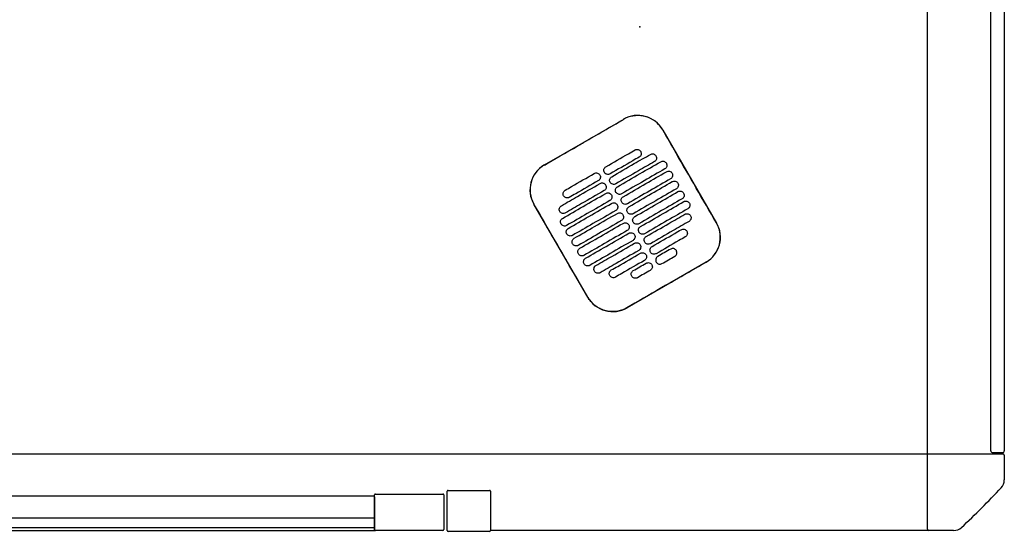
# Model space of a CAD drawing. Header units: metres. Extents: x 15.2 to 54.2, y -39.7 to 1.1.
# Tile 78 of 256: x 25.785 to 26.81, y -30.842 to -30.309. Entities that reach past the tile are written whole.
import ezdxf

# ---------------------------------------------------------------- set-up
doc = ezdxf.new("R2010")
doc.units = ezdxf.units.M
doc.header["$MEASUREMENT"] = 0
doc.layers.add('2D', color=252, linetype='Continuous')
doc.layers.add('PUNTO', color=1, linetype='Continuous')

# ---------------------------------------------------------------- blocks, each defined once
blk = doc.blocks.new('2D_QYOS_200')
for p, q in [((1.97, -0.97), (1.97, -0.08)), ((2.036, -0.967), (2.036, -0.083)), ((2.05, -0.083), (2.05, -0.967)), ((1.5712, -0.669), (1.6535, -0.6215)), ((1.6945, -0.6324), (1.7505, -0.7294)), ((1.6163, -0.8069), (1.5603, -0.71)), ((1.7395, -0.7704), (1.6573, -0.8179)), ((0.0795, -0.97), (1.9705, -0.97)), ((1.97, -1.0485), (1.97, -0.9705)), ((1.9705, -0.97), (2.0485, -0.97)), ((2.048, -0.969), (2.038, -0.969)), ((2.05, -0.9715), (2.05, -0.9973)), ((0.6556, -1.014), (1.3944, -1.014)), ((1.3944, -1.014), (1.3944, -1.013)), ((1.3944, -1.049), (1.3944, -1.014)), ((1.3944, -1.014), (1.3945, -1.014)), ((1.3945, -1.0141), (1.3945, -1.014)), ((1.3945, -1.015), (1.3945, -1.0141)), ((1.3954, -1.012), (1.4655, -1.012)), ((1.4665, -1.013), (1.4665, -1.049)), ((1.47, -1.0499), (1.47, -1.0092)), ((1.47, -1.0499), (1.47, -1.0092)), ((1.471, -1.0082), (1.514, -1.0082)), ((1.514, -1.0082), (1.514, -1.0082)), ((1.515, -1.0092), (1.515, -1.0499)), ((1.515, -1.0092), (1.515, -1.0499)), ((1.3945, -1.015), (1.3945, -1.049)), ((0.6555, -1.037), (1.3945, -1.037)), ((0.6555, -1.047), (1.3945, -1.047)), ((0.6555, -1.05), (1.3945, -1.05)), ((1.3945, -1.05), (1.3945, -1.049)), ((1.4655, -1.05), (1.3954, -1.05)), ((1.514, -1.0509), (1.471, -1.0509)), ((1.514, -1.0509), (1.514, -1.0509)), ((1.9715, -1.05), (1.515, -1.0499)), ((1.9973, -1.05), (1.9715, -1.05))]:
    blk.add_line(p, q)
for centre, radius, start, end in [((1.6685, -0.6474), 0.03, 30.0135, 120.0135), ((1.5862, -0.695), 0.03, 120.0135, 210.0135), ((1.7245, -0.7444), 0.03, 300.0135, 30.0135), ((1.6423, -0.7919), 0.03, 210.0135, 300.0135), ((1.9705, -0.9705), 0.0005, 90, 180), ((2.038, -0.967), 0.002, 180, 270), ((2.048, -0.967), 0.002, 270, 0), ((2.0485, -0.9715), 0.0015, 360, 90), ((2.038, -0.9973), 0.012, 317.1215, 360), ((1.3954, -1.013), 0.001, 90, 180), ((1.4655, -1.013), 0.001, 0, 90), ((1.471, -1.0092), 0.001, 90, 180), ((1.471, -1.0092), 0.001, 90, 180), ((1.514, -1.0092), 0.001, 0, 90), ((1.514, -1.0092), 0.001, 360, 90), ((1.4684, -0.4684), 0.7893, 312.8785, 317.1215), ((1.3954, -1.049), 0.001, 180, 208.3539), ((1.3954, -1.049), 0.001, 208.3539, 270), ((1.4655, -1.049), 0.001, 270, 360), ((1.471, -1.0499), 0.001, 180, 270), ((1.471, -1.0499), 0.001, 180, 270), ((1.514, -1.0499), 0.001, 270, 360), ((1.514, -1.0499), 0.001, 270, 0), ((1.9715, -1.0485), 0.0015, 180, 270), ((1.9973, -1.038), 0.012, 270, 312.8785)]:
    blk.add_arc(centre, radius, start, end)
for points in [[(1.6124, -0.6453), (1.6261, -0.6374), (1.6398, -0.6295), (1.6535, -0.6216)], [(1.7027, -0.7567), (1.6983, -0.7592), (1.6938, -0.7618), (1.6893, -0.7644)], [(1.6936, -0.7719), (1.6981, -0.7693), (1.7026, -0.7667), (1.707, -0.7641)], [(1.6638, -0.7792), (1.6682, -0.7766), (1.6727, -0.774), (1.6772, -0.7714)], [(1.6815, -0.7789), (1.677, -0.7815), (1.6725, -0.784), (1.6681, -0.7866)], [(1.6983, -0.7941), (1.712, -0.7861), (1.7258, -0.7782), (1.7395, -0.7703)]]:
    blk.add_open_spline(points, degree=3)
for points, knots in [([(1.6944, -0.6325), (1.6936, -0.6311), (1.6927, -0.6298), (1.6897, -0.6262), (1.6875, -0.6241), (1.6817, -0.6203), (1.678, -0.6188), (1.6706, -0.6174), (1.6669, -0.6174), (1.6598, -0.6186), (1.6565, -0.6198), (1.6535, -0.6216)], [12.978915, 12.978915, 12.978915, 12.978915, 13.461173, 13.461173, 14.374287, 14.374287, 15.53872, 15.53872, 16.650066, 16.650066, 17.687358, 17.687358, 17.687358, 17.687358]), ([(1.7504, -0.7295), (1.7364, -0.7052), (1.7223, -0.6809), (1.7037, -0.6486), (1.699, -0.6405), (1.6944, -0.6325)], [1.133412, 1.133412, 1.133412, 1.133412, 2.681586, 2.681586, 3.193366, 3.193366, 3.193366, 3.193366]), ([(1.5713, -0.6691), (1.5819, -0.663), (1.5929, -0.6566), (1.6084, -0.6477), (1.6104, -0.6465), (1.6124, -0.6453)], [-21.78268, -21.78268, -21.78268, -21.78268, -17.142885, -17.142885, -16.423665, -16.423665, -16.423665, -16.423665]), ([(1.6353, -0.6709), (1.6431, -0.6664), (1.651, -0.6618), (1.6611, -0.656), (1.6634, -0.6547), (1.6656, -0.6534)], [0.699452, 0.699452, 0.699452, 0.699452, 3.425217, 3.425217, 4.200582, 4.200582, 4.200582, 4.200582]), ([(1.6656, -0.6534), (1.666, -0.6531), (1.6666, -0.6529), (1.6677, -0.6528), (1.6683, -0.6528), (1.6694, -0.6531), (1.6699, -0.6533), (1.6709, -0.6541), (1.6712, -0.6545), (1.6715, -0.655)], [-0.5513873, -0.5513873, -0.5513873, -0.5513873, -0.4031046, -0.4031046, -0.2776919, -0.2776919, -0.1471638, -0.1471638, 0, 0, 0, 0]), ([(1.6715, -0.655), (1.6717, -0.6554), (1.6719, -0.6559), (1.6721, -0.6571), (1.672, -0.6577), (1.6718, -0.6588), (1.6715, -0.6593), (1.6708, -0.6602), (1.6703, -0.6606), (1.6699, -0.6608)], [-0.5553355, -0.5553355, -0.5553355, -0.5553355, -0.4045594, -0.4045594, -0.278267, -0.278267, -0.1472206, -0.1472206, 0, 0, 0, 0]), ([(1.6699, -0.6608), (1.6677, -0.6621), (1.6654, -0.6634), (1.6553, -0.6693), (1.6474, -0.6738), (1.6396, -0.6783)], [2.649916, 2.649916, 2.649916, 2.649916, 3.425249, 3.425249, 6.151046, 6.151046, 6.151046, 6.151046]), ([(1.6413, -0.6813), (1.6491, -0.6767), (1.657, -0.6722), (1.6704, -0.6644), (1.676, -0.6612), (1.6816, -0.658)], [0.699452, 0.699452, 0.699452, 0.699452, 3.42526, 3.42526, 5.350619, 5.350619, 5.350619, 5.350619]), ([(1.6859, -0.6655), (1.6803, -0.6687), (1.6747, -0.6719), (1.6613, -0.6796), (1.6534, -0.6842), (1.6456, -0.6887)], [1.499949, 1.499949, 1.499949, 1.499949, 3.425284, 3.425284, 6.151116, 6.151116, 6.151116, 6.151116]), ([(1.6473, -0.6917), (1.6551, -0.6871), (1.663, -0.6826), (1.678, -0.6739), (1.6852, -0.6698), (1.6923, -0.6657)], [0.699452, 0.699452, 0.699452, 0.699452, 3.425292, 3.425292, 5.900643, 5.900643, 5.900643, 5.900643]), ([(1.6816, -0.658), (1.682, -0.6578), (1.6825, -0.6576), (1.6837, -0.6574), (1.6843, -0.6575), (1.6853, -0.6577), (1.6859, -0.658), (1.6868, -0.6587), (1.6872, -0.6592), (1.6874, -0.6596)], [-0.5514247, -0.5514247, -0.5514247, -0.5514247, -0.4031161, -0.4031161, -0.2776965, -0.2776965, -0.1471644, -0.1471644, 0, 0, 0, 0]), ([(1.6874, -0.6596), (1.6877, -0.66), (1.6879, -0.6606), (1.688, -0.6618), (1.688, -0.6623), (1.6877, -0.6634), (1.6875, -0.6639), (1.6867, -0.6649), (1.6863, -0.6652), (1.6859, -0.6655)], [-0.5553006, -0.5553006, -0.5553006, -0.5553006, -0.4045498, -0.4045498, -0.2782639, -0.2782639, -0.1472208, -0.1472208, 0, 0, 0, 0]), ([(1.6923, -0.6657), (1.6927, -0.6654), (1.6933, -0.6652), (1.6945, -0.6651), (1.695, -0.6651), (1.6961, -0.6654), (1.6966, -0.6656), (1.6976, -0.6664), (1.6979, -0.6668), (1.6982, -0.6672)], [-0.5514376, -0.5514376, -0.5514376, -0.5514376, -0.4031217, -0.4031217, -0.2776979, -0.2776979, -0.1471642, -0.1471642, 0, 0, 0, 0]), ([(1.5713, -0.6691), (1.57, -0.6698), (1.5688, -0.6706), (1.5656, -0.6732), (1.5639, -0.675), (1.5623, -0.677), (1.56, -0.6801), (1.5583, -0.6836), (1.5564, -0.6909), (1.5561, -0.6948), (1.557, -0.7024), (1.5582, -0.7061), (1.5602, -0.7096), (1.5603, -0.7098), (1.5604, -0.7099)], [17.619777, 17.619777, 17.619777, 17.619777, 18.064718, 18.064718, 18.827754, 18.827754, 18.827754, 19.97637, 19.97637, 21.122539, 21.122539, 22.281306, 22.281306, 22.328075, 22.328075, 22.328075, 22.328075]), ([(1.6337, -0.6768), (1.6335, -0.6764), (1.6332, -0.6758), (1.6331, -0.6746), (1.6331, -0.6741), (1.6334, -0.673), (1.6337, -0.6725), (1.6344, -0.6715), (1.6349, -0.6711), (1.6353, -0.6709)], [-0.5553984, -0.5553984, -0.5553984, -0.5553984, -0.4045681, -0.4045681, -0.278271, -0.278271, -0.1472202, -0.1472202, 0, 0, 0, 0]), ([(1.6966, -0.6731), (1.6895, -0.6772), (1.6823, -0.6814), (1.6673, -0.69), (1.6595, -0.6946), (1.6516, -0.6991)], [0.949972, 0.949972, 0.949972, 0.949972, 3.425307, 3.425307, 6.151164, 6.151164, 6.151164, 6.151164]), ([(1.6533, -0.7021), (1.6612, -0.6975), (1.669, -0.693), (1.684, -0.6843), (1.6912, -0.6802), (1.6983, -0.6761)], [0.699452, 0.699452, 0.699452, 0.699452, 3.425313, 3.425313, 5.900643, 5.900643, 5.900643, 5.900643]), ([(1.6982, -0.6672), (1.6984, -0.6677), (1.6987, -0.6682), (1.6988, -0.6694), (1.6988, -0.67), (1.6985, -0.671), (1.6982, -0.6715), (1.6975, -0.6725), (1.697, -0.6729), (1.6966, -0.6731)], [-0.5552879, -0.5552879, -0.5552879, -0.5552879, -0.4045447, -0.4045447, -0.2782629, -0.2782629, -0.1472212, -0.1472212, 0, 0, 0, 0]), ([(1.6983, -0.6761), (1.6987, -0.6758), (1.6993, -0.6756), (1.7005, -0.6754), (1.701, -0.6755), (1.7021, -0.6758), (1.7026, -0.676), (1.7036, -0.6767), (1.7039, -0.6772), (1.7042, -0.6776)], [-0.5514273, -0.5514273, -0.5514273, -0.5514273, -0.4031209, -0.4031209, -0.2776962, -0.2776962, -0.1471634, -0.1471634, 0, 0, 0, 0]), ([(1.5928, -0.6954), (1.5951, -0.6941), (1.5973, -0.6928), (1.6074, -0.687), (1.6153, -0.6824), (1.6232, -0.6779)], [2.649852, 2.649852, 2.649852, 2.649852, 3.425217, 3.425217, 6.150982, 6.150982, 6.150982, 6.150982]), ([(1.6275, -0.6853), (1.6196, -0.6899), (1.6117, -0.6944), (1.6016, -0.7003), (1.5994, -0.7016), (1.5971, -0.7029)], [0.699452, 0.699452, 0.699452, 0.699452, 3.425249, 3.425249, 4.200582, 4.200582, 4.200582, 4.200582]), ([(1.6232, -0.6779), (1.6236, -0.6777), (1.6241, -0.6774), (1.6253, -0.6773), (1.6259, -0.6773), (1.6269, -0.6776), (1.6275, -0.6779), (1.6284, -0.6786), (1.6288, -0.679), (1.629, -0.6795)], [-0.5512944, -0.5512944, -0.5512944, -0.5512944, -0.4030833, -0.4030833, -0.2776787, -0.2776787, -0.1471599, -0.1471599, 0, 0, 0, 0]), ([(1.629, -0.6795), (1.6293, -0.6799), (1.6295, -0.6804), (1.6296, -0.6816), (1.6296, -0.6822), (1.6293, -0.6833), (1.6291, -0.6838), (1.6283, -0.6847), (1.6279, -0.6851), (1.6275, -0.6853)], [-0.555416, -0.555416, -0.555416, -0.555416, -0.4045716, -0.4045716, -0.2782736, -0.2782736, -0.1472211, -0.1472211, 0, 0, 0, 0]), ([(1.6396, -0.6783), (1.6392, -0.6786), (1.6386, -0.6788), (1.6374, -0.679), (1.6369, -0.6789), (1.6358, -0.6786), (1.6353, -0.6784), (1.6343, -0.6777), (1.634, -0.6772), (1.6337, -0.6768)], [-0.551307, -0.551307, -0.551307, -0.551307, -0.4030846, -0.4030846, -0.2776802, -0.2776802, -0.1471604, -0.1471604, 0, 0, 0, 0]), ([(1.6397, -0.6872), (1.6395, -0.6867), (1.6392, -0.6862), (1.6391, -0.685), (1.6391, -0.6844), (1.6394, -0.6834), (1.6397, -0.6829), (1.6404, -0.6819), (1.6409, -0.6815), (1.6413, -0.6813)], [-0.5553839, -0.5553839, -0.5553839, -0.5553839, -0.4045626, -0.4045626, -0.2782686, -0.2782686, -0.1472195, -0.1472195, 0, 0, 0, 0]), ([(1.7026, -0.6835), (1.6955, -0.6876), (1.6883, -0.6918), (1.6733, -0.7004), (1.6655, -0.705), (1.6576, -0.7095)], [0.949998, 0.949998, 0.949998, 0.949998, 3.42532, 3.42532, 6.151189, 6.151189, 6.151189, 6.151189]), ([(1.6593, -0.7125), (1.6672, -0.7079), (1.675, -0.7034), (1.69, -0.6947), (1.6972, -0.6906), (1.7043, -0.6864)], [0.699452, 0.699452, 0.699452, 0.699452, 3.425322, 3.425322, 5.900643, 5.900643, 5.900643, 5.900643]), ([(1.7042, -0.6776), (1.7044, -0.6781), (1.7047, -0.6786), (1.7048, -0.6798), (1.7048, -0.6803), (1.7045, -0.6814), (1.7042, -0.6819), (1.7035, -0.6829), (1.703, -0.6833), (1.7026, -0.6835)], [-0.5552955, -0.5552955, -0.5552955, -0.5552955, -0.4045438, -0.4045438, -0.2782634, -0.2782634, -0.1472215, -0.1472215, 0, 0, 0, 0]), ([(1.7043, -0.6864), (1.7047, -0.6862), (1.7053, -0.686), (1.7065, -0.6858), (1.707, -0.6859), (1.7081, -0.6862), (1.7086, -0.6864), (1.7096, -0.6871), (1.7099, -0.6876), (1.7102, -0.688)], [-0.5514137, -0.5514137, -0.5514137, -0.5514137, -0.4031194, -0.4031194, -0.2776944, -0.2776944, -0.1471627, -0.1471627, 0, 0, 0, 0]), ([(1.5889, -0.7116), (1.5944, -0.7083), (1.6, -0.7051), (1.6134, -0.6974), (1.6213, -0.6928), (1.6292, -0.6883)], [1.499901, 1.499901, 1.499901, 1.499901, 3.42526, 3.42526, 6.151068, 6.151068, 6.151068, 6.151068]), ([(1.5913, -0.7013), (1.591, -0.7009), (1.5908, -0.7003), (1.5907, -0.6991), (1.5907, -0.6986), (1.591, -0.6975), (1.5912, -0.697), (1.592, -0.696), (1.5924, -0.6957), (1.5928, -0.6954)], [-0.5554179, -0.5554179, -0.5554179, -0.5554179, -0.4045683, -0.4045683, -0.2782761, -0.2782761, -0.1472238, -0.1472238, 0, 0, 0, 0]), ([(1.6335, -0.6957), (1.6256, -0.7003), (1.6177, -0.7048), (1.6043, -0.7126), (1.5988, -0.7158), (1.5932, -0.719)], [0.699452, 0.699452, 0.699452, 0.699452, 3.425284, 3.425284, 5.350619, 5.350619, 5.350619, 5.350619]), ([(1.6292, -0.6883), (1.6296, -0.688), (1.6301, -0.6878), (1.6313, -0.6877), (1.6319, -0.6877), (1.6329, -0.688), (1.6335, -0.6882), (1.6344, -0.689), (1.6348, -0.6894), (1.635, -0.6899)], [-0.5513075, -0.5513075, -0.5513075, -0.5513075, -0.4030857, -0.4030857, -0.2776792, -0.2776792, -0.1471593, -0.1471593, 0, 0, 0, 0]), ([(1.635, -0.6899), (1.6353, -0.6903), (1.6355, -0.6908), (1.6356, -0.692), (1.6356, -0.6926), (1.6353, -0.6937), (1.6351, -0.6942), (1.6343, -0.6951), (1.6339, -0.6955), (1.6335, -0.6957)], [-0.5553971, -0.5553971, -0.5553971, -0.5553971, -0.4045652, -0.4045652, -0.2782705, -0.2782705, -0.1472202, -0.1472202, 0, 0, 0, 0]), ([(1.6456, -0.6887), (1.6452, -0.689), (1.6446, -0.6892), (1.6434, -0.6893), (1.6429, -0.6893), (1.6418, -0.689), (1.6413, -0.6888), (1.6403, -0.688), (1.64, -0.6876), (1.6397, -0.6872)], [-0.551317, -0.551317, -0.551317, -0.551317, -0.4030867, -0.4030867, -0.2776803, -0.2776803, -0.1471597, -0.1471597, 0, 0, 0, 0]), ([(1.6457, -0.6976), (1.6455, -0.6971), (1.6452, -0.6966), (1.6451, -0.6954), (1.6451, -0.6948), (1.6454, -0.6938), (1.6457, -0.6932), (1.6464, -0.6923), (1.6469, -0.6919), (1.6473, -0.6917)], [-0.5553742, -0.5553742, -0.5553742, -0.5553742, -0.4045587, -0.4045587, -0.278267, -0.278267, -0.1472191, -0.1472191, 0, 0, 0, 0]), ([(1.7086, -0.6939), (1.7015, -0.698), (1.6943, -0.7022), (1.6793, -0.7108), (1.6715, -0.7154), (1.6636, -0.7199)], [0.950001, 0.950001, 0.950001, 0.950001, 3.425322, 3.425322, 6.151192, 6.151192, 6.151192, 6.151192]), ([(1.6653, -0.7229), (1.6732, -0.7183), (1.681, -0.7138), (1.696, -0.7051), (1.7032, -0.701), (1.7103, -0.6968)], [0.699452, 0.699452, 0.699452, 0.699452, 3.425321, 3.425321, 5.900643, 5.900643, 5.900643, 5.900643]), ([(1.7102, -0.688), (1.7104, -0.6884), (1.7107, -0.689), (1.7108, -0.6902), (1.7108, -0.6907), (1.7105, -0.6918), (1.7102, -0.6923), (1.7095, -0.6933), (1.709, -0.6937), (1.7086, -0.6939)], [-0.5553078, -0.5553078, -0.5553078, -0.5553078, -0.4045446, -0.4045446, -0.2782647, -0.2782647, -0.147222, -0.147222, 0, 0, 0, 0]), ([(1.7103, -0.6968), (1.7107, -0.6966), (1.7113, -0.6964), (1.7125, -0.6962), (1.713, -0.6963), (1.7141, -0.6965), (1.7146, -0.6968), (1.7156, -0.6975), (1.7159, -0.698), (1.7162, -0.6984)], [-0.5513969, -0.5513969, -0.5513969, -0.5513969, -0.4031172, -0.4031172, -0.2776925, -0.2776925, -0.1471621, -0.1471621, 0, 0, 0, 0]), ([(1.5901, -0.7247), (1.5973, -0.7206), (1.6044, -0.7164), (1.6194, -0.7078), (1.6273, -0.7032), (1.6352, -0.6987)], [0.949941, 0.949941, 0.949941, 0.949941, 3.425291, 3.425291, 6.151132, 6.151132, 6.151132, 6.151132]), ([(1.5971, -0.7029), (1.5967, -0.7031), (1.5962, -0.7033), (1.595, -0.7035), (1.5944, -0.7034), (1.5934, -0.7032), (1.5928, -0.7029), (1.5919, -0.7022), (1.5915, -0.7017), (1.5913, -0.7013)], [-0.5513007, -0.5513007, -0.5513007, -0.5513007, -0.4030941, -0.4030941, -0.2776814, -0.2776814, -0.1471603, -0.1471603, 0, 0, 0, 0]), ([(1.6395, -0.7061), (1.6316, -0.7107), (1.6237, -0.7152), (1.6087, -0.7239), (1.6016, -0.728), (1.5944, -0.7321)], [0.699452, 0.699452, 0.699452, 0.699452, 3.425308, 3.425308, 5.900643, 5.900643, 5.900643, 5.900643]), ([(1.6352, -0.6987), (1.6356, -0.6984), (1.6361, -0.6982), (1.6373, -0.6981), (1.6379, -0.6981), (1.6389, -0.6984), (1.6395, -0.6986), (1.6404, -0.6994), (1.6408, -0.6998), (1.641, -0.7003)], [-0.5513173, -0.5513173, -0.5513173, -0.5513173, -0.4030875, -0.4030875, -0.2776797, -0.2776797, -0.147159, -0.147159, 0, 0, 0, 0]), ([(1.641, -0.7003), (1.6413, -0.7007), (1.6415, -0.7012), (1.6416, -0.7024), (1.6416, -0.703), (1.6413, -0.704), (1.6411, -0.7046), (1.6404, -0.7055), (1.6399, -0.7059), (1.6395, -0.7061)], [-0.555383, -0.555383, -0.555383, -0.555383, -0.4045605, -0.4045605, -0.2782682, -0.2782682, -0.1472195, -0.1472195, 0, 0, 0, 0]), ([(1.6516, -0.6991), (1.6512, -0.6994), (1.6506, -0.6996), (1.6494, -0.6997), (1.6489, -0.6997), (1.6478, -0.6994), (1.6473, -0.6992), (1.6463, -0.6984), (1.646, -0.698), (1.6457, -0.6976)], [-0.5513236, -0.5513236, -0.5513236, -0.5513236, -0.4030881, -0.4030881, -0.2776804, -0.2776804, -0.1471592, -0.1471592, 0, 0, 0, 0]), ([(1.6517, -0.7079), (1.6515, -0.7075), (1.6513, -0.707), (1.6511, -0.7058), (1.6511, -0.7052), (1.6514, -0.7042), (1.6517, -0.7036), (1.6524, -0.7027), (1.6529, -0.7023), (1.6533, -0.7021)], [-0.5553693, -0.5553693, -0.5553693, -0.5553693, -0.4045566, -0.4045566, -0.2782661, -0.2782661, -0.1472189, -0.1472189, 0, 0, 0, 0]), ([(1.7146, -0.7043), (1.7075, -0.7084), (1.7003, -0.7125), (1.6853, -0.7212), (1.6775, -0.7258), (1.6696, -0.7303)], [0.949982, 0.949982, 0.949982, 0.949982, 3.425312, 3.425312, 6.151173, 6.151173, 6.151173, 6.151173]), ([(1.6713, -0.7332), (1.6792, -0.7287), (1.687, -0.7242), (1.702, -0.7155), (1.7092, -0.7114), (1.7163, -0.7072)], [0.699452, 0.699452, 0.699452, 0.699452, 3.425308, 3.425308, 5.900643, 5.900643, 5.900643, 5.900643]), ([(1.7162, -0.6984), (1.7164, -0.6988), (1.7167, -0.6994), (1.7168, -0.7006), (1.7168, -0.7011), (1.7165, -0.7022), (1.7162, -0.7027), (1.7155, -0.7037), (1.7151, -0.704), (1.7146, -0.7043)], [-0.5553248, -0.5553248, -0.5553248, -0.5553248, -0.4045472, -0.4045472, -0.2782668, -0.2782668, -0.1472227, -0.1472227, 0, 0, 0, 0]), ([(1.7163, -0.7072), (1.7168, -0.707), (1.7173, -0.7068), (1.7185, -0.7066), (1.719, -0.7067), (1.7201, -0.7069), (1.7206, -0.7072), (1.7216, -0.7079), (1.722, -0.7084), (1.7222, -0.7088)], [-0.5513769, -0.5513769, -0.5513769, -0.5513769, -0.4031143, -0.4031143, -0.2776905, -0.2776905, -0.1471617, -0.1471617, 0, 0, 0, 0]), ([(1.6164, -0.8069), (1.6118, -0.799), (1.6071, -0.7908), (1.5884, -0.7585), (1.5744, -0.7342), (1.5604, -0.7099)], [-3.18138, -3.18138, -3.18138, -3.18138, -2.673929, -2.673929, -1.133377, -1.133377, -1.133377, -1.133377]), ([(1.5873, -0.7174), (1.5871, -0.717), (1.5869, -0.7165), (1.5867, -0.7153), (1.5867, -0.7147), (1.587, -0.7136), (1.5873, -0.7131), (1.588, -0.7122), (1.5885, -0.7118), (1.5889, -0.7116)], [-0.5553798, -0.5553798, -0.5553798, -0.5553798, -0.4045588, -0.4045588, -0.278273, -0.278273, -0.147224, -0.147224, 0, 0, 0, 0]), ([(1.5932, -0.719), (1.5928, -0.7192), (1.5922, -0.7195), (1.591, -0.7196), (1.5905, -0.7196), (1.5894, -0.7193), (1.5889, -0.719), (1.5879, -0.7183), (1.5876, -0.7179), (1.5873, -0.7174)], [-0.5513421, -0.5513421, -0.5513421, -0.5513421, -0.4031061, -0.4031061, -0.2776864, -0.2776864, -0.147161, -0.147161, 0, 0, 0, 0]), ([(1.5961, -0.7351), (1.6033, -0.731), (1.6104, -0.7268), (1.6254, -0.7182), (1.6333, -0.7136), (1.6412, -0.7091)], [0.949982, 0.949982, 0.949982, 0.949982, 3.425312, 3.425312, 6.151173, 6.151173, 6.151173, 6.151173]), ([(1.6455, -0.7165), (1.6376, -0.7211), (1.6297, -0.7256), (1.6147, -0.7343), (1.6076, -0.7384), (1.6004, -0.7425)], [0.699452, 0.699452, 0.699452, 0.699452, 3.425321, 3.425321, 5.900643, 5.900643, 5.900643, 5.900643]), ([(1.6412, -0.7091), (1.6416, -0.7088), (1.6421, -0.7086), (1.6433, -0.7085), (1.6439, -0.7085), (1.645, -0.7088), (1.6455, -0.709), (1.6464, -0.7098), (1.6468, -0.7102), (1.647, -0.7106)], [-0.5513238, -0.5513238, -0.5513238, -0.5513238, -0.4030887, -0.4030887, -0.27768, -0.27768, -0.1471588, -0.1471588, 0, 0, 0, 0]), ([(1.647, -0.7106), (1.6473, -0.7111), (1.6475, -0.7116), (1.6477, -0.7128), (1.6476, -0.7134), (1.6473, -0.7144), (1.6471, -0.715), (1.6464, -0.7159), (1.6459, -0.7163), (1.6455, -0.7165)], [-0.5553737, -0.5553737, -0.5553737, -0.5553737, -0.4045574, -0.4045574, -0.2782667, -0.2782667, -0.1472191, -0.1472191, 0, 0, 0, 0]), ([(1.6576, -0.7095), (1.6572, -0.7098), (1.6566, -0.71), (1.6554, -0.7101), (1.6549, -0.7101), (1.6538, -0.7098), (1.6533, -0.7096), (1.6523, -0.7088), (1.652, -0.7084), (1.6517, -0.7079)], [-0.5513269, -0.5513269, -0.5513269, -0.5513269, -0.403089, -0.403089, -0.2776804, -0.2776804, -0.1471589, -0.1471589, 0, 0, 0, 0]), ([(1.6577, -0.7183), (1.6575, -0.7179), (1.6573, -0.7174), (1.6571, -0.7162), (1.6571, -0.7156), (1.6574, -0.7145), (1.6577, -0.714), (1.6584, -0.7131), (1.6589, -0.7127), (1.6593, -0.7125)], [-0.5553691, -0.5553691, -0.5553691, -0.5553691, -0.4045561, -0.4045561, -0.278266, -0.278266, -0.1472189, -0.1472189, 0, 0, 0, 0]), ([(1.7206, -0.7147), (1.7135, -0.7188), (1.7063, -0.7229), (1.6913, -0.7316), (1.6835, -0.7361), (1.6756, -0.7407)], [0.949941, 0.949941, 0.949941, 0.949941, 3.425292, 3.425292, 6.151132, 6.151132, 6.151132, 6.151132]), ([(1.7222, -0.7088), (1.7224, -0.7092), (1.7227, -0.7098), (1.7228, -0.711), (1.7228, -0.7115), (1.7225, -0.7126), (1.7222, -0.7131), (1.7215, -0.7141), (1.7211, -0.7144), (1.7206, -0.7147)], [-0.5553464, -0.5553464, -0.5553464, -0.5553464, -0.4045515, -0.4045515, -0.2782697, -0.2782697, -0.1472236, -0.1472236, 0, 0, 0, 0]), ([(1.5886, -0.7306), (1.5883, -0.7301), (1.5881, -0.7296), (1.588, -0.7284), (1.588, -0.7279), (1.5883, -0.7268), (1.5885, -0.7263), (1.5892, -0.7253), (1.5897, -0.7249), (1.5901, -0.7247)], [-0.5553462, -0.5553462, -0.5553462, -0.5553462, -0.4045514, -0.4045514, -0.2782696, -0.2782696, -0.1472236, -0.1472236, 0, 0, 0, 0]), ([(1.6021, -0.7455), (1.6093, -0.7414), (1.6164, -0.7372), (1.6314, -0.7286), (1.6393, -0.724), (1.6472, -0.7195)], [0.950001, 0.950001, 0.950001, 0.950001, 3.425322, 3.425322, 6.151192, 6.151192, 6.151192, 6.151192]), ([(1.6515, -0.7269), (1.6436, -0.7315), (1.6357, -0.736), (1.6207, -0.7447), (1.6136, -0.7488), (1.6064, -0.7529)], [0.699452, 0.699452, 0.699452, 0.699452, 3.425322, 3.425322, 5.900643, 5.900643, 5.900643, 5.900643]), ([(1.6472, -0.7195), (1.6476, -0.7192), (1.6481, -0.719), (1.6493, -0.7189), (1.6499, -0.7189), (1.651, -0.7192), (1.6515, -0.7194), (1.6524, -0.7202), (1.6528, -0.7206), (1.653, -0.721)], [-0.551327, -0.551327, -0.551327, -0.551327, -0.4030892, -0.4030892, -0.2776802, -0.2776802, -0.1471588, -0.1471588, 0, 0, 0, 0]), ([(1.653, -0.721), (1.6533, -0.7215), (1.6535, -0.722), (1.6537, -0.7232), (1.6536, -0.7238), (1.6533, -0.7248), (1.6531, -0.7253), (1.6524, -0.7263), (1.6519, -0.7267), (1.6515, -0.7269)], [-0.5553691, -0.5553691, -0.5553691, -0.5553691, -0.4045561, -0.4045561, -0.278266, -0.278266, -0.1472189, -0.1472189, 0, 0, 0, 0]), ([(1.6636, -0.7199), (1.6632, -0.7202), (1.6626, -0.7204), (1.6614, -0.7205), (1.6609, -0.7205), (1.6598, -0.7202), (1.6593, -0.72), (1.6583, -0.7192), (1.658, -0.7188), (1.6577, -0.7183)], [-0.551327, -0.551327, -0.551327, -0.551327, -0.4030892, -0.4030892, -0.2776802, -0.2776802, -0.1471588, -0.1471588, 0, 0, 0, 0]), ([(1.6637, -0.7287), (1.6635, -0.7283), (1.6633, -0.7278), (1.6631, -0.7266), (1.6631, -0.726), (1.6634, -0.7249), (1.6637, -0.7244), (1.6644, -0.7235), (1.6649, -0.7231), (1.6653, -0.7229)], [-0.5553737, -0.5553737, -0.5553737, -0.5553737, -0.4045574, -0.4045574, -0.2782667, -0.2782667, -0.1472191, -0.1472191, 0, 0, 0, 0]), ([(1.6773, -0.7436), (1.6852, -0.7391), (1.693, -0.7345), (1.7065, -0.7268), (1.712, -0.7236), (1.7176, -0.7204)], [0.699452, 0.699452, 0.699452, 0.699452, 3.425284, 3.425284, 5.350619, 5.350619, 5.350619, 5.350619]), ([(1.7176, -0.7204), (1.718, -0.7201), (1.7185, -0.7199), (1.7197, -0.7198), (1.7203, -0.7198), (1.7213, -0.7201), (1.7219, -0.7203), (1.7228, -0.7211), (1.7232, -0.7215), (1.7234, -0.7219)], [-0.551342, -0.551342, -0.551342, -0.551342, -0.4031061, -0.4031061, -0.2776864, -0.2776864, -0.147161, -0.147161, 0, 0, 0, 0]), ([(1.7234, -0.7219), (1.7237, -0.7224), (1.7239, -0.7229), (1.724, -0.7241), (1.724, -0.7247), (1.7237, -0.7257), (1.7235, -0.7263), (1.7228, -0.7272), (1.7223, -0.7276), (1.7219, -0.7278)], [-0.55538, -0.55538, -0.55538, -0.55538, -0.4045589, -0.4045589, -0.278273, -0.278273, -0.147224, -0.147224, 0, 0, 0, 0]), ([(1.5944, -0.7321), (1.594, -0.7324), (1.5935, -0.7326), (1.5923, -0.7328), (1.5917, -0.7327), (1.5907, -0.7324), (1.5901, -0.7322), (1.5892, -0.7315), (1.5888, -0.731), (1.5886, -0.7306)], [-0.551377, -0.551377, -0.551377, -0.551377, -0.4031143, -0.4031143, -0.2776905, -0.2776905, -0.1471617, -0.1471617, 0, 0, 0, 0]), ([(1.5946, -0.741), (1.5943, -0.7405), (1.5941, -0.74), (1.594, -0.7388), (1.594, -0.7382), (1.5943, -0.7372), (1.5945, -0.7367), (1.5953, -0.7357), (1.5957, -0.7353), (1.5961, -0.7351)], [-0.5553245, -0.5553245, -0.5553245, -0.5553245, -0.4045471, -0.4045471, -0.2782667, -0.2782667, -0.1472226, -0.1472226, 0, 0, 0, 0]), ([(1.6081, -0.7559), (1.6153, -0.7517), (1.6224, -0.7476), (1.6374, -0.7389), (1.6453, -0.7344), (1.6532, -0.7299)], [0.949998, 0.949998, 0.949998, 0.949998, 3.42532, 3.42532, 6.151189, 6.151189, 6.151189, 6.151189]), ([(1.6575, -0.7373), (1.6496, -0.7418), (1.6417, -0.7464), (1.6267, -0.7551), (1.6196, -0.7592), (1.6124, -0.7633)], [0.699452, 0.699452, 0.699452, 0.699452, 3.425313, 3.425313, 5.900643, 5.900643, 5.900643, 5.900643]), ([(1.6532, -0.7299), (1.6536, -0.7296), (1.6541, -0.7294), (1.6553, -0.7292), (1.6559, -0.7293), (1.657, -0.7296), (1.6575, -0.7298), (1.6584, -0.7305), (1.6588, -0.731), (1.659, -0.7314)], [-0.551327, -0.551327, -0.551327, -0.551327, -0.403089, -0.403089, -0.2776804, -0.2776804, -0.1471589, -0.1471589, 0, 0, 0, 0]), ([(1.659, -0.7314), (1.6593, -0.7319), (1.6595, -0.7324), (1.6597, -0.7336), (1.6596, -0.7341), (1.6593, -0.7352), (1.6591, -0.7357), (1.6584, -0.7367), (1.6579, -0.7371), (1.6575, -0.7373)], [-0.5553693, -0.5553693, -0.5553693, -0.5553693, -0.4045566, -0.4045566, -0.2782661, -0.2782661, -0.1472189, -0.1472189, 0, 0, 0, 0]), ([(1.6696, -0.7303), (1.6692, -0.7305), (1.6686, -0.7308), (1.6674, -0.7309), (1.6669, -0.7309), (1.6658, -0.7306), (1.6653, -0.7303), (1.6643, -0.7296), (1.664, -0.7292), (1.6637, -0.7287)], [-0.5513238, -0.5513238, -0.5513238, -0.5513238, -0.4030887, -0.4030887, -0.27768, -0.27768, -0.1471588, -0.1471588, 0, 0, 0, 0]), ([(1.6697, -0.7391), (1.6695, -0.7387), (1.6693, -0.7381), (1.6691, -0.737), (1.6691, -0.7364), (1.6694, -0.7353), (1.6697, -0.7348), (1.6704, -0.7339), (1.6709, -0.7335), (1.6713, -0.7332)], [-0.555383, -0.555383, -0.555383, -0.555383, -0.4045604, -0.4045604, -0.2782682, -0.2782682, -0.1472195, -0.1472195, 0, 0, 0, 0]), ([(1.7219, -0.7278), (1.7163, -0.731), (1.7108, -0.7342), (1.6973, -0.742), (1.6895, -0.7465), (1.6816, -0.7511)], [1.499901, 1.499901, 1.499901, 1.499901, 3.42526, 3.42526, 6.151068, 6.151068, 6.151068, 6.151068]), ([(1.6833, -0.754), (1.6912, -0.7495), (1.699, -0.7449), (1.7091, -0.7391), (1.7114, -0.7378), (1.7136, -0.7365)], [0.699452, 0.699452, 0.699452, 0.699452, 3.425249, 3.425249, 4.200582, 4.200582, 4.200582, 4.200582]), ([(1.7136, -0.7365), (1.714, -0.7363), (1.7146, -0.7361), (1.7158, -0.7359), (1.7163, -0.7359), (1.7174, -0.7362), (1.7179, -0.7365), (1.7189, -0.7372), (1.7192, -0.7377), (1.7195, -0.7381)], [-0.5513007, -0.5513007, -0.5513007, -0.5513007, -0.4030941, -0.4030941, -0.2776814, -0.2776814, -0.1471603, -0.1471603, 0, 0, 0, 0]), ([(1.7395, -0.7703), (1.7395, -0.7703), (1.7396, -0.7702), (1.7431, -0.7682), (1.746, -0.7655), (1.7508, -0.7592), (1.7525, -0.7556), (1.7544, -0.7483), (1.7546, -0.7447), (1.7539, -0.7382), (1.7531, -0.7353), (1.7515, -0.7315), (1.751, -0.7305), (1.7504, -0.7295)], [8.273299, 8.273299, 8.273299, 8.273299, 8.293543, 8.293543, 9.48086, 9.48086, 10.665623, 10.665623, 11.74288, 11.74288, 12.632334, 12.632334, 12.981673, 12.981673, 12.981673, 12.981673]), ([(1.6004, -0.7425), (1.6, -0.7428), (1.5995, -0.743), (1.5983, -0.7431), (1.5977, -0.7431), (1.5967, -0.7428), (1.5961, -0.7426), (1.5952, -0.7418), (1.5948, -0.7414), (1.5946, -0.741)], [-0.551397, -0.551397, -0.551397, -0.551397, -0.4031173, -0.4031173, -0.2776925, -0.2776925, -0.1471621, -0.1471621, 0, 0, 0, 0]), ([(1.6006, -0.7514), (1.6003, -0.7509), (1.6001, -0.7504), (1.6, -0.7492), (1.6, -0.7486), (1.6003, -0.7476), (1.6005, -0.747), (1.6013, -0.7461), (1.6017, -0.7457), (1.6021, -0.7455)], [-0.5553076, -0.5553076, -0.5553076, -0.5553076, -0.4045445, -0.4045445, -0.2782646, -0.2782646, -0.1472219, -0.1472219, 0, 0, 0, 0]), ([(1.6141, -0.7663), (1.6213, -0.7621), (1.6284, -0.758), (1.6434, -0.7493), (1.6513, -0.7448), (1.6592, -0.7402)], [0.949973, 0.949973, 0.949973, 0.949973, 3.425307, 3.425307, 6.151164, 6.151164, 6.151164, 6.151164]), ([(1.6635, -0.7477), (1.6556, -0.7522), (1.6477, -0.7568), (1.6327, -0.7655), (1.6256, -0.7696), (1.6184, -0.7737)], [0.699452, 0.699452, 0.699452, 0.699452, 3.425292, 3.425292, 5.900643, 5.900643, 5.900643, 5.900643]), ([(1.6592, -0.7402), (1.6596, -0.74), (1.6601, -0.7398), (1.6613, -0.7396), (1.6619, -0.7397), (1.663, -0.74), (1.6635, -0.7402), (1.6644, -0.7409), (1.6648, -0.7414), (1.665, -0.7418)], [-0.5513237, -0.5513237, -0.5513237, -0.5513237, -0.4030882, -0.4030882, -0.2776804, -0.2776804, -0.1471592, -0.1471592, 0, 0, 0, 0]), ([(1.665, -0.7418), (1.6653, -0.7422), (1.6655, -0.7428), (1.6657, -0.744), (1.6656, -0.7445), (1.6653, -0.7456), (1.6651, -0.7461), (1.6644, -0.7471), (1.6639, -0.7474), (1.6635, -0.7477)], [-0.5553742, -0.5553742, -0.5553742, -0.5553742, -0.4045587, -0.4045587, -0.278267, -0.278267, -0.1472191, -0.1472191, 0, 0, 0, 0]), ([(1.6756, -0.7407), (1.6752, -0.7409), (1.6746, -0.7412), (1.6734, -0.7413), (1.6729, -0.7413), (1.6718, -0.741), (1.6713, -0.7407), (1.6703, -0.74), (1.67, -0.7395), (1.6697, -0.7391)], [-0.5513173, -0.5513173, -0.5513173, -0.5513173, -0.4030875, -0.4030875, -0.2776797, -0.2776797, -0.147159, -0.147159, 0, 0, 0, 0]), ([(1.6757, -0.7495), (1.6755, -0.7491), (1.6753, -0.7485), (1.6751, -0.7473), (1.6751, -0.7468), (1.6754, -0.7457), (1.6757, -0.7452), (1.6764, -0.7442), (1.6769, -0.7439), (1.6773, -0.7436)], [-0.555397, -0.555397, -0.555397, -0.555397, -0.4045652, -0.4045652, -0.2782705, -0.2782705, -0.1472202, -0.1472202, 0, 0, 0, 0]), ([(1.7179, -0.744), (1.7157, -0.7453), (1.7134, -0.7465), (1.7033, -0.7524), (1.6955, -0.7569), (1.6876, -0.7615)], [2.649852, 2.649852, 2.649852, 2.649852, 3.425217, 3.425217, 6.150983, 6.150983, 6.150983, 6.150983]), ([(1.7195, -0.7381), (1.7197, -0.7385), (1.7199, -0.7391), (1.7201, -0.7403), (1.7201, -0.7408), (1.7198, -0.7419), (1.7195, -0.7424), (1.7188, -0.7434), (1.7183, -0.7437), (1.7179, -0.744)], [-0.555418, -0.555418, -0.555418, -0.555418, -0.4045683, -0.4045683, -0.2782762, -0.2782762, -0.1472238, -0.1472238, 0, 0, 0, 0]), ([(1.6064, -0.7529), (1.606, -0.7532), (1.6055, -0.7534), (1.6043, -0.7535), (1.6037, -0.7535), (1.6027, -0.7532), (1.6021, -0.753), (1.6012, -0.7522), (1.6008, -0.7518), (1.6006, -0.7514)], [-0.5514139, -0.5514139, -0.5514139, -0.5514139, -0.4031194, -0.4031194, -0.2776944, -0.2776944, -0.1471626, -0.1471626, 0, 0, 0, 0]), ([(1.6066, -0.7617), (1.6063, -0.7613), (1.6061, -0.7608), (1.606, -0.7596), (1.606, -0.759), (1.6063, -0.758), (1.6065, -0.7574), (1.6073, -0.7565), (1.6077, -0.7561), (1.6081, -0.7559)], [-0.5552953, -0.5552953, -0.5552953, -0.5552953, -0.4045437, -0.4045437, -0.2782634, -0.2782634, -0.1472215, -0.1472215, 0, 0, 0, 0]), ([(1.6249, -0.7739), (1.6305, -0.7707), (1.636, -0.7675), (1.6494, -0.7597), (1.6573, -0.7552), (1.6652, -0.7506)], [1.499949, 1.499949, 1.499949, 1.499949, 3.425284, 3.425284, 6.151116, 6.151116, 6.151116, 6.151116]), ([(1.6695, -0.7581), (1.6616, -0.7626), (1.6537, -0.7672), (1.6403, -0.7749), (1.6348, -0.7781), (1.6292, -0.7813)], [0.699452, 0.699452, 0.699452, 0.699452, 3.42526, 3.42526, 5.350619, 5.350619, 5.350619, 5.350619]), ([(1.6652, -0.7506), (1.6656, -0.7504), (1.6662, -0.7502), (1.6673, -0.75), (1.6679, -0.7501), (1.669, -0.7503), (1.6695, -0.7506), (1.6704, -0.7513), (1.6708, -0.7518), (1.671, -0.7522)], [-0.5513171, -0.5513171, -0.5513171, -0.5513171, -0.4030867, -0.4030867, -0.2776803, -0.2776803, -0.1471597, -0.1471597, 0, 0, 0, 0]), ([(1.671, -0.7522), (1.6713, -0.7526), (1.6715, -0.7532), (1.6717, -0.7544), (1.6716, -0.7549), (1.6713, -0.756), (1.6711, -0.7565), (1.6704, -0.7575), (1.6699, -0.7578), (1.6695, -0.7581)], [-0.5553838, -0.5553838, -0.5553838, -0.5553838, -0.4045626, -0.4045626, -0.2782686, -0.2782686, -0.1472195, -0.1472195, 0, 0, 0, 0]), ([(1.6816, -0.7511), (1.6812, -0.7513), (1.6806, -0.7515), (1.6794, -0.7517), (1.6789, -0.7517), (1.6778, -0.7514), (1.6773, -0.7511), (1.6763, -0.7504), (1.676, -0.7499), (1.6757, -0.7495)], [-0.5513075, -0.5513075, -0.5513075, -0.5513075, -0.4030857, -0.4030857, -0.2776792, -0.2776792, -0.1471593, -0.1471593, 0, 0, 0, 0]), ([(1.6817, -0.7599), (1.6815, -0.7595), (1.6813, -0.7589), (1.6811, -0.7577), (1.6812, -0.7572), (1.6814, -0.7561), (1.6817, -0.7556), (1.6824, -0.7546), (1.6829, -0.7543), (1.6833, -0.754)], [-0.5554159, -0.5554159, -0.5554159, -0.5554159, -0.4045716, -0.4045716, -0.2782736, -0.2782736, -0.1472211, -0.1472211, 0, 0, 0, 0]), ([(1.7086, -0.7582), (1.7084, -0.7578), (1.708, -0.7574), (1.707, -0.7566), (1.7065, -0.7564), (1.7054, -0.7561), (1.7049, -0.7561), (1.7037, -0.7562), (1.7032, -0.7564), (1.7027, -0.7567)], [0, 0, 0, 0, 0.1471602, 0.1471602, 0.2776775, 0.2776775, 0.4030818, 0.4030818, 0.5512681, 0.5512681, 0.5512681, 0.5512681]), ([(1.707, -0.7641), (1.7075, -0.7639), (1.7079, -0.7635), (1.7086, -0.7625), (1.7089, -0.762), (1.7092, -0.761), (1.7092, -0.7604), (1.7091, -0.7592), (1.7088, -0.7587), (1.7086, -0.7582)], [0, 0, 0, 0, 0.147223, 0.147223, 0.2782783, 0.2782783, 0.4045781, 0.4045781, 0.5554474, 0.5554474, 0.5554474, 0.5554474]), ([(1.6124, -0.7633), (1.612, -0.7636), (1.6115, -0.7638), (1.6103, -0.7639), (1.6097, -0.7639), (1.6087, -0.7636), (1.6081, -0.7634), (1.6072, -0.7626), (1.6068, -0.7622), (1.6066, -0.7617)], [-0.5514274, -0.5514274, -0.5514274, -0.5514274, -0.4031209, -0.4031209, -0.2776962, -0.2776962, -0.1471634, -0.1471634, 0, 0, 0, 0]), ([(1.6126, -0.7721), (1.6123, -0.7717), (1.6121, -0.7712), (1.612, -0.77), (1.612, -0.7694), (1.6123, -0.7683), (1.6125, -0.7678), (1.6133, -0.7669), (1.6137, -0.7665), (1.6141, -0.7663)], [-0.5552876, -0.5552876, -0.5552876, -0.5552876, -0.4045446, -0.4045446, -0.2782629, -0.2782629, -0.1472212, -0.1472212, 0, 0, 0, 0]), ([(1.6409, -0.7785), (1.6431, -0.7772), (1.6453, -0.776), (1.6554, -0.7701), (1.6633, -0.7656), (1.6712, -0.761)], [2.649916, 2.649916, 2.649916, 2.649916, 3.425249, 3.425249, 6.151046, 6.151046, 6.151046, 6.151046]), ([(1.6755, -0.7685), (1.6676, -0.773), (1.6597, -0.7776), (1.6496, -0.7834), (1.6474, -0.7847), (1.6452, -0.786)], [0.699452, 0.699452, 0.699452, 0.699452, 3.425217, 3.425217, 4.200582, 4.200582, 4.200582, 4.200582]), ([(1.6712, -0.761), (1.6716, -0.7608), (1.6722, -0.7606), (1.6733, -0.7604), (1.6739, -0.7605), (1.675, -0.7607), (1.6755, -0.761), (1.6764, -0.7617), (1.6768, -0.7622), (1.6771, -0.7626)], [-0.5513071, -0.5513071, -0.5513071, -0.5513071, -0.4030846, -0.4030846, -0.2776802, -0.2776802, -0.1471604, -0.1471604, 0, 0, 0, 0]), ([(1.6771, -0.7626), (1.6773, -0.763), (1.6775, -0.7636), (1.6777, -0.7648), (1.6776, -0.7653), (1.6773, -0.7664), (1.6771, -0.7669), (1.6764, -0.7679), (1.6759, -0.7682), (1.6755, -0.7685)], [-0.5553983, -0.5553983, -0.5553983, -0.5553983, -0.4045681, -0.4045681, -0.278271, -0.278271, -0.1472202, -0.1472202, 0, 0, 0, 0]), ([(1.6876, -0.7615), (1.6872, -0.7617), (1.6866, -0.7619), (1.6854, -0.7621), (1.6849, -0.762), (1.6838, -0.7618), (1.6833, -0.7615), (1.6823, -0.7608), (1.682, -0.7603), (1.6817, -0.7599)], [-0.5512944, -0.5512944, -0.5512944, -0.5512944, -0.4030833, -0.4030833, -0.2776787, -0.2776787, -0.1471599, -0.1471599, 0, 0, 0, 0]), ([(1.6893, -0.7644), (1.6889, -0.7647), (1.6884, -0.765), (1.6877, -0.766), (1.6874, -0.7665), (1.6872, -0.7676), (1.6871, -0.7681), (1.6873, -0.7693), (1.6875, -0.7699), (1.6877, -0.7703)], [0, 0, 0, 0, 0.1472222, 0.1472222, 0.2782773, 0.2782773, 0.4045795, 0.4045795, 0.5554397, 0.5554397, 0.5554397, 0.5554397]), ([(1.6184, -0.7737), (1.618, -0.774), (1.6175, -0.7742), (1.6163, -0.7743), (1.6157, -0.7743), (1.6147, -0.774), (1.6141, -0.7737), (1.6132, -0.773), (1.6128, -0.7726), (1.6126, -0.7721)], [-0.5514378, -0.5514378, -0.5514378, -0.5514378, -0.4031217, -0.4031217, -0.2776979, -0.2776979, -0.1471642, -0.1471642, 0, 0, 0, 0]), ([(1.6233, -0.7798), (1.6231, -0.7793), (1.6229, -0.7788), (1.6227, -0.7776), (1.6228, -0.7771), (1.623, -0.776), (1.6233, -0.7755), (1.624, -0.7745), (1.6245, -0.7741), (1.6249, -0.7739)], [-0.5553003, -0.5553003, -0.5553003, -0.5553003, -0.4045497, -0.4045497, -0.2782639, -0.2782639, -0.1472208, -0.1472208, 0, 0, 0, 0]), ([(1.6393, -0.7844), (1.6391, -0.784), (1.6388, -0.7834), (1.6387, -0.7822), (1.6387, -0.7817), (1.639, -0.7806), (1.6393, -0.7801), (1.64, -0.7791), (1.6404, -0.7788), (1.6409, -0.7785)], [-0.5553353, -0.5553353, -0.5553353, -0.5553353, -0.4045593, -0.4045593, -0.278267, -0.278267, -0.1472205, -0.1472205, 0, 0, 0, 0]), ([(1.6772, -0.7714), (1.6776, -0.7712), (1.6782, -0.771), (1.6793, -0.7708), (1.6799, -0.7708), (1.681, -0.7711), (1.6815, -0.7714), (1.6824, -0.7721), (1.6828, -0.7726), (1.6831, -0.773)], [-0.5512937, -0.5512937, -0.5512937, -0.5512937, -0.403082, -0.403082, -0.27768, -0.27768, -0.1471612, -0.1471612, 0, 0, 0, 0]), ([(1.6831, -0.773), (1.6833, -0.7734), (1.6835, -0.774), (1.6837, -0.7752), (1.6836, -0.7757), (1.6833, -0.7768), (1.6831, -0.7773), (1.6824, -0.7783), (1.6819, -0.7786), (1.6815, -0.7789)], [-0.5554178, -0.5554178, -0.5554178, -0.5554178, -0.4045751, -0.4045751, -0.2782741, -0.2782741, -0.1472211, -0.1472211, 0, 0, 0, 0]), ([(1.6877, -0.7703), (1.688, -0.7707), (1.6883, -0.7712), (1.6893, -0.7719), (1.6898, -0.7722), (1.6909, -0.7724), (1.6914, -0.7725), (1.6926, -0.7723), (1.6932, -0.7721), (1.6936, -0.7719)], [0, 0, 0, 0, 0.1471605, 0.1471605, 0.2776781, 0.2776781, 0.4030803, 0.4030803, 0.5512777, 0.5512777, 0.5512777, 0.5512777]), ([(1.6292, -0.7813), (1.6288, -0.7816), (1.6282, -0.7818), (1.6271, -0.782), (1.6265, -0.7819), (1.6254, -0.7816), (1.6249, -0.7814), (1.6239, -0.7807), (1.6236, -0.7802), (1.6233, -0.7798)], [-0.5514248, -0.5514248, -0.5514248, -0.5514248, -0.4031161, -0.4031161, -0.2776965, -0.2776965, -0.1471644, -0.1471644, 0, 0, 0, 0]), ([(1.6452, -0.786), (1.6447, -0.7862), (1.6442, -0.7864), (1.643, -0.7866), (1.6425, -0.7866), (1.6414, -0.7863), (1.6409, -0.786), (1.6399, -0.7853), (1.6395, -0.7848), (1.6393, -0.7844)], [-0.5513875, -0.5513875, -0.5513875, -0.5513875, -0.4031047, -0.4031047, -0.2776919, -0.2776919, -0.1471638, -0.1471638, 0, 0, 0, 0]), ([(1.6622, -0.785), (1.6619, -0.7846), (1.6617, -0.7841), (1.6616, -0.7829), (1.6616, -0.7823), (1.6619, -0.7813), (1.6621, -0.7807), (1.6629, -0.7798), (1.6633, -0.7794), (1.6638, -0.7792)], [-0.5553938, -0.5553938, -0.5553938, -0.5553938, -0.4045733, -0.4045733, -0.2782728, -0.2782728, -0.147221, -0.147221, 0, 0, 0, 0]), ([(1.6681, -0.7866), (1.6676, -0.7869), (1.6671, -0.7871), (1.6659, -0.7872), (1.6654, -0.7872), (1.6643, -0.7869), (1.6638, -0.7867), (1.6628, -0.7859), (1.6624, -0.7855), (1.6622, -0.785)], [-0.5513269, -0.5513269, -0.5513269, -0.5513269, -0.4030891, -0.4030891, -0.2776846, -0.2776846, -0.1471626, -0.1471626, 0, 0, 0, 0]), ([(1.6983, -0.7941), (1.6967, -0.795), (1.6951, -0.7959), (1.6796, -0.8049), (1.6682, -0.8115), (1.6572, -0.8178)], [-12.071476, -12.071476, -12.071476, -12.071476, -11.509189, -11.509189, -6.696301, -6.696301, -6.696301, -6.696301]), ([(1.6572, -0.8178), (1.6566, -0.8182), (1.6559, -0.8186), (1.652, -0.8204), (1.6485, -0.8214), (1.6414, -0.822), (1.6378, -0.8217), (1.6305, -0.8197), (1.6269, -0.8179), (1.6208, -0.813), (1.6183, -0.8102), (1.6164, -0.8069)], [-8.20809, -8.20809, -8.20809, -8.20809, -7.978943, -7.978943, -6.912231, -6.912231, -5.830065, -5.830065, -4.632711, -4.632711, -3.498654, -3.498654, -3.498654, -3.498654])]:
    blk.add_open_spline(points, degree=3, knots=knots)
blk = doc.blocks.new('e0e2ae9c-0c1d-4dd0-9f61-58b3e64d77d8')
at = {"layer": 'PUNTO', "color": 6}
blk.add_point((0.6456, 0.0162, 0.082), dxfattribs=at)
at = {"layer": '2D'}
blk.add_blockref('2D_QYOS_200', (-1.025, 0.5411), dxfattribs=at)

msp = doc.modelspace()

# ---------------------------------------------------------------- block references
msp.add_blockref('e0e2ae9c-0c1d-4dd0-9f61-58b3e64d77d8', (25.7852, -30.3323))

doc.saveas('drawing.dxf')
